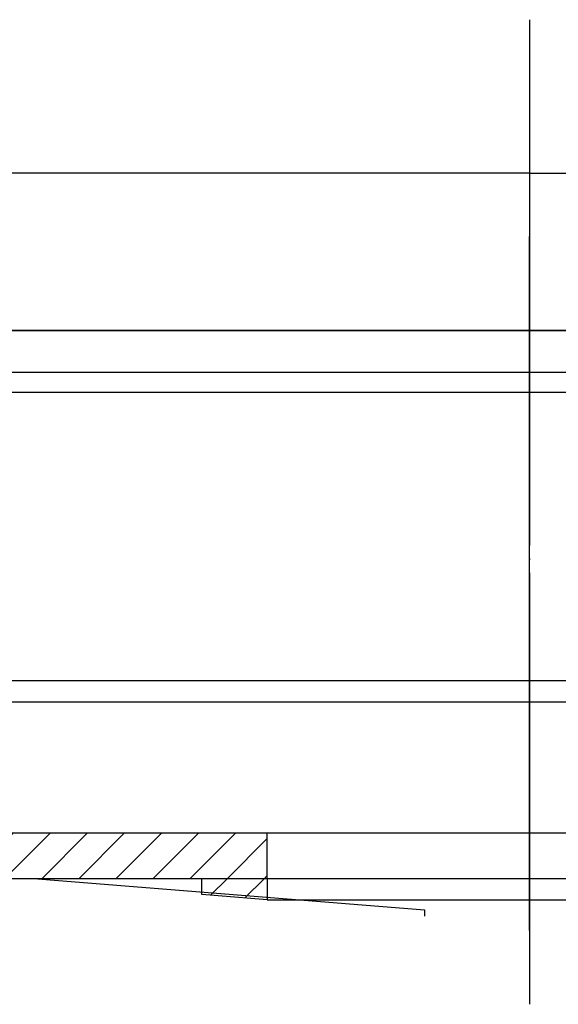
# Model space of a CAD drawing. Extents: x -1765 to 4890, y -3481 to 1222.
# Tile 59 of 98: x 2591 to 2632, y -2505 to -2430. Entities that reach past the tile are written whole.
import ezdxf

# ---------------------------------------------------------------- set-up
doc = ezdxf.new("R2010")
doc.units = 0
doc.linetypes.add('DOT_CENTER', pattern=[14, 12, -1, 0, -1])
doc.layers.get('0').update_dxf_attribs({"linetype": 'CONTINUOUS'})
doc.layers.add('1', color=7, linetype='CONTINUOUS')
pattern_1 = [(45, (0, 0), (-1.4142136, 1.4142136), [])]

# ---------------------------------------------------------------- blocks, each defined once
blk = doc.blocks.new('LOCKRING_S', base_point=(2410.704, -2483.551))
at = {"layer": '1', "color": 2, "linetype": 'DOT_CENTER'}
blk.add_line((2630, -2490.09), (2630, -2454.887), dxfattribs=at)
blk = doc.blocks.new('PC_S', base_point=(2530, -2495.051))
at = {"layer": '1', "linetype": 'CONTINUOUS'}
h = blk.add_hatch(dxfattribs=at)
h.set_pattern_fill('USER', color=1, scale=2, angle=45, pattern_type=0)
h.set_pattern_definition(pattern_1)
h.paths.add_polyline_path([(2610, -2492.051), (2610, -2495.551), (2605, -2495.551), (2592.508, -2495.551), (2590, -2495.551), (2588.6, -2494.151), (2588.6, -2492.051), (2590, -2492.051)])
h = blk.add_hatch(dxfattribs=at)
h.set_pattern_fill('USER', color=1, scale=2, angle=45, pattern_type=0)
h.set_pattern_definition(pattern_1)
h.paths.add_polyline_path([(2610, -2495.551), (2610, -2497.151), (2605, -2496.751), (2605, -2495.551)])
at = {"layer": '1', "color": 1, "linetype": 'DOT_CENTER'}
blk.add_line((2630, -2488.341), (2630, -2501.758), dxfattribs=at)
at = {"layer": '1', "color": 1, "linetype": 'CONTINUOUS'}
for p, q in [((2590, -2492.051), (2610, -2492.051)), ((2610, -2495.551), (2610, -2492.051)), ((2610, -2492.051), (2650, -2492.051)), ((2592.508, -2495.551), (2590, -2495.551)), ((2592.508, -2495.551), (2622, -2497.911)), ((2605, -2495.551), (2592.508, -2495.551)), ((2605, -2496.751), (2605, -2495.551)), ((2610, -2495.551), (2605, -2495.551)), ((2610, -2495.551), (2610, -2497.151)), ((2650, -2495.551), (2610, -2495.551)), ((2610, -2497.151), (2605, -2496.751)), ((2610, -2497.151), (2650, -2497.151)), ((2622, -2497.911), (2622, -2498.411))]:
    blk.add_line(p, q, dxfattribs=at)
blk = doc.blocks.new('PC_STIFF_S__33', base_point=(2525, -2501.758))
at = {"layer": '1', "color": 5, "linetype": 'DOT_CENTER'}
blk.add_line((2630, -2476.305), (2630, -2501.758), dxfattribs=at)
at = {"layer": '1', "color": 5, "linetype": 'CONTINUOUS'}
for p, q in [((2590, -2482.051), (2670, -2482.051)), ((2590, -2492.051), (2670, -2492.051))]:
    blk.add_line(p, q, dxfattribs=at)
at = {"layer": '1'}
blk.add_blockref('PC_S', (2530, -2495.051), dxfattribs=at)
blk = doc.blocks.new('RI_2010_12_5', base_point=(2630, -2249.617))
at = {"layer": '1', "color": 4, "linetype": 'DOT_CENTER'}
blk.add_line((2630, -2458.136), (2630, -2505.123), dxfattribs=at)
blk = doc.blocks.new('RI_ASSY_S', base_point=(2464.9, -2508.833))
blk.add_blockref('RI_2010_12_5', (2630, -2249.617))
at = {"layer": '1'}
for name, p in [('LOCKRING_S', (2410.704, -2483.551)), ('PC_STIFF_S__33', (2525, -2501.758))]:
    blk.add_blockref(name, p, dxfattribs=at)
blk = doc.blocks.new('DUTBD__34', base_point=(2485.22, -2456.951))
at = {"layer": '1', "color": 3, "linetype": 'CONTINUOUS'}
for p, q in [((2582, -2453.751), (2678, -2453.751)), ((2678, -2456.951), (2582, -2456.951))]:
    blk.add_line(p, q, dxfattribs=at)
blk = doc.blocks.new('ISOLATOR2_S', base_point=(2530, -2489.951))
at = {"layer": '1', "color": 1, "linetype": 'DOT_CENTER'}
blk.add_line((2630, -2483.853), (2630, -2495.659), dxfattribs=at)
blk = doc.blocks.new('ISOLATOR1_S', base_point=(2525, -2458.451))
at = {"layer": '1', "color": 1, "linetype": 'CONTINUOUS'}
for p, q in [((2678, -2456.951), (2582, -2456.951)), ((2582, -2458.451), (2678, -2458.451))]:
    blk.add_line(p, q, dxfattribs=at)
blk = doc.blocks.new('POGORING_S', base_point=(2530, -2500.508))
at = {"layer": '1', "color": 7, "linetype": 'DOT_CENTER'}
blk.add_line((2630, -2499.508), (2630, -2446.573), dxfattribs=at)
at = {"layer": '1', "color": 7, "linetype": 'CONTINUOUS'}
for p, q in [((2585, -2458.451), (2675, -2458.451)), ((2675, -2480.451), (2585, -2480.451))]:
    blk.add_line(p, q, dxfattribs=at)
at = {"layer": '1'}
for name, p in [('ISOLATOR1_S', (2525, -2458.451)), ('ISOLATOR2_S', (2530, -2489.951))]:
    blk.add_blockref(name, p, dxfattribs=at)
blk = doc.blocks.new('STIFF_PLATE_F', base_point=(2630, -2441.751))
at = {"layer": '1', "color": 5, "linetype": 'DOT_CENTER'}
for p, q in [((2630, -2430.051), (2630, -2441.751)), ((2630, -2441.751), (2630, -2453.751)), ((2630, -2453.751), (2630, -2462.751))]:
    blk.add_line(p, q, dxfattribs=at)
at = {"layer": '1', "color": 5, "linetype": 'CONTINUOUS'}
for p, q in [((2630, -2441.751), (2582, -2441.751)), ((2630, -2441.751), (2678, -2441.751)), ((2630, -2453.751), (2582, -2453.751)), ((2678, -2453.751), (2630, -2453.751))]:
    blk.add_line(p, q, dxfattribs=at)
blk = doc.blocks.new('PRESSER_ASSY_S', base_point=(2474, -2500.508))
at = {"layer": '1'}
for name, p in [('STIFF_PLATE_F', (2630, -2441.751)), ('POGORING_S', (2530, -2500.508)), ('DUTBD__34', (2485.22, -2456.951))]:
    blk.add_blockref(name, p, dxfattribs=at)
blk = doc.blocks.new('WP_DOCK_FIN', base_point=(2393.309, -2512.208))
at = {"layer": '1'}
for name, p in [('PRESSER_ASSY_S', (2474, -2500.508)), ('RI_ASSY_S', (2464.9, -2508.833))]:
    blk.add_blockref(name, p, dxfattribs=at)
blk = doc.blocks.new('D-E7015-60015-1S11A', base_point=(2998.527, -1838.199))
at = {"layer": '1'}
blk.add_blockref('WP_DOCK_FIN', (2393.309, -2512.208), dxfattribs=at)
blk = doc.blocks.new('WPIF_TSK__54', base_point=(2667.824, -3712.742))
blk.add_blockref('D-E7015-60015-1S11A', (2998.527, -1838.199))
blk = doc.blocks.new('C-E2803-62282-1S11B__55', base_point=(2630, -2449.251))
at = {"layer": '1'}
blk.add_blockref('WPIF_TSK__54', (2667.824, -3712.742), dxfattribs=at)

msp = doc.modelspace()

# ---------------------------------------------------------------- block references
at = {"layer": '1'}
msp.add_blockref('C-E2803-62282-1S11B__55', (2630, -2449.251), dxfattribs=at)

doc.saveas('drawing.dxf')
